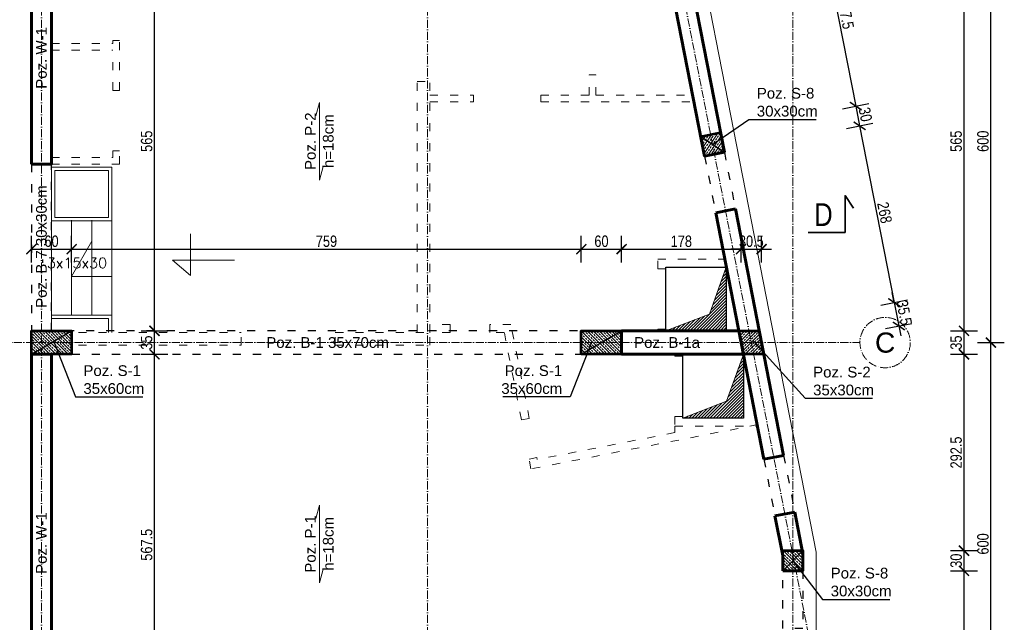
# Model space of a CAD drawing. Header units: inches. Extents: x 201967 to 338763, y -32705 to 30884.
# Tile 104 of 236: x 320939 to 322406, y -692 to 206. Entities that reach past the tile are written whole.
import ezdxf
from ezdxf.enums import TextEntityAlignment as Align

# ---------------------------------------------------------------- set-up
doc = ezdxf.new("R2010")
doc.units = ezdxf.units.IN
doc.header["$MEASUREMENT"] = 0
doc.linetypes.add('ACAD_ISO03W100', pattern=[30, 12, -18])
doc.linetypes.add('ACAD_ISO10W100', pattern=[18, 12, -3, 0, -3])
for name, color, linetype, lineweight in [('01 a1 KONSTRUKCJA żelebet', 200, 'Continuous', 53), ('01 b KONSTRUKCJA belki', 92, 'ACAD_ISO03W100', 30), ('01h1 KONSTRUKCJA pozycje stropy', 253, 'Continuous', 13), ('01h2 KONSTRUKCJA pozycje belki', 254, 'Continuous', 13), ('01h3 KONSTRUKCJA pozycje słupy', 252, 'Continuous', 13), ('01i KONSTRUKCJA otwory w stropie', 6, 'ACAD_ISO03W100', 30), ('02 b ściany dziłowe cienkie', 6, 'ACAD_ISO03W100', 13), ('11 OSIE ściany', 2, 'ACAD_ISO10W100', 5), ('1_OpisPomieszczen', 120, 'Continuous', 9), ('90 WYMIAR', 155, 'Continuous', 9), ('91 PRZEKROJE', 7, 'Continuous', 35), ('_proj_SCHODY', 2, 'Continuous', 9), ('K_kreskowanie', 251, 'Continuous', 0), ('MURY konstrukcyjne', 70, 'Continuous', 60), ('WIDOK', 2, 'Continuous', 13)]:
    doc.layers.add(name, color=color, linetype=linetype, lineweight=lineweight)
doc.styles.add('100 arial', font='arial.ttf', dxfattribs={"width": 0.8, "height": 17})
doc.styles.add('arialcce', font='arial.ttf')
doc.styles.add('OPIS', font='arial.ttf')
doc.styles.add('RomanS', font='romans.shx')
doc.styles.add('Wymiary', font='romans.shx', dxfattribs={"width": 0.7, "oblique": 10})
doc.dimstyles.new('100', dxfattribs={"dimscale": 10, "dimtxt": 17, "dimasz": 1.5, "dimexe": 2, "dimexo": 2, "dimgap": 0.3, "dimtad": 1, "dimdec": 1, "dimrnd": 0.5, "dimdsep": 46, "dimtxsty": '100 arial', "dimblk": 'ARCHTICK', "dimcen": 10, "dimclrd": 256, "dimclre": 256, "dimclrt": 256, "dimadec": 0, "dimazin": 0, "dimtfac": 1, "dimtdec": 1, "dimtix": 1, "dimtmove": 1, "dimatfit": 3, "dimfxl": 2, "dimfxlon": 1, "dimtolj": 1, "dimarcsym": 0})
doc.dimstyles.new('DIM100txt12', dxfattribs={"dimtxt": 12, "dimasz": 1.05, "dimexe": 0, "dimexo": 8, "dimgap": 4, "dimtad": 1, "dimdec": 7, "dimrnd": 0.5, "dimdsep": 46, "dimtxsty": 'RomanS', "dimblk1": 'DIM', "dimblk2": 'DIM', "dimsah": 1, "dimcen": 0.09, "dimse1": 1, "dimse2": 1, "dimclrt": 256, "dimadec": 1, "dimazin": 0, "dimtfac": 1, "dimtdec": 7, "dimtix": 1, "dimtofl": 0, "dimtmove": 2, "dimatfit": 3, "dimfxl": 1, "dimtolj": 1, "dimtzin": 0, "dimarcsym": 0})
pattern_1 = [(45, (0, -25), (-4.490128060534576, 4.490128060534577), []), (45, (4.490130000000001, -25), (-4.490128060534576, 4.490128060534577), [3.175, -1.5875])]

# ---------------------------------------------------------------- blocks, each defined once
blk = doc.blocks.new('1 osie 2 część BPPZ')
at = {"layer": '11 OSIE ściany'}
for p, q in [((0, -2740), (0, 100)), ((575, -2740), (575, 100)), ((803.0808856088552, 100), (1219, -2027.504016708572)), ((1119, -2740), (1119, 100)), ((-95.33901275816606, -1200), (1219, -1200))]:
    blk.add_line(p, q, dxfattribs=at)
blk.add_circle((1256.5, -1200), 37.5, dxfattribs=at)
at = {"layer": '11 OSIE ściany', "style": 'arialcce'}
blk.add_text('C', height=30, dxfattribs=at).set_placement((1256.5, -1200), align=Align.MIDDLE_CENTER)
blk = doc.blocks.new('*U1147')
at = {"lineweight": 5, "ltscale": 0.25}
h = blk.add_hatch(dxfattribs=at)
h.set_pattern_fill('ANSI33', color=5, style=0)
h.set_pattern_definition(pattern_1)
h.paths.add_polyline_path([(0, 0), (-1.421085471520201e-15, -35), (60, -35), (60, 0)])
blk.add_lwpolyline([(0, 0), (-1.421085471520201e-15, -35), (60, -35), (60, 0)], close=True)
at = {"layer": 'Defpoints'}
blk.add_line((0, 0), (60, -35), dxfattribs=at)
blk = doc.blocks.new('*U1121')
at = {"lineweight": 5, "ltscale": 0.25}
h = blk.add_hatch(dxfattribs=at)
h.set_pattern_fill('ANSI33', color=5, style=0)
h.set_pattern_definition(pattern_1)
h.paths.add_polyline_path([(0, 0), (-7.105427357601e-16, -30), (30, -30), (30, 0)])
blk.add_lwpolyline([(0, 0), (-7.105427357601e-16, -30), (30, -30), (30, 0)], close=True)
at = {"layer": 'Defpoints'}
blk.add_line((0, 0), (30, -30), dxfattribs=at)
blk = doc.blocks.new('1 słupy 1 pietro rozbudowa 2 częśc')
at = {"lineweight": 5, "ltscale": 0.25}
h = blk.add_hatch(dxfattribs=at)
h.set_pattern_fill('ANSI33', color=5, style=0)
h.set_pattern_definition([(45, (-288229.7684106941, -8703.004478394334), (-4.490128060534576, 4.490128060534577), []), (45, (-288225.2782806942, -8703.004478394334), (-4.490128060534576, 4.490128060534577), [3.175, -1.5875])])
h.paths.add_polyline_path([(1075.931183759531, -1217.5), (1045.363277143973, -1217.5), (1038.520907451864, -1182.5), (1069.08881406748, -1182.5)])
at = {"layer": '01 a1 KONSTRUKCJA żelebet'}
blk.add_lwpolyline([(1075.931183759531, -1217.5), (1045.363277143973, -1217.5), (1038.520907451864, -1182.5), (1069.08881406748, -1182.499999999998)], close=True, dxfattribs=at)
at = {"layer": '01 b KONSTRUKCJA belki'}
blk.add_lwpolyline([(1038.520907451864, -1182.5), (45.00000000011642, -1182.5), (45.00000000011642, -1217.5), (1045.363277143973, -1217.5)], dxfattribs=at)
at = {"layer": '01 a1 KONSTRUKCJA żelebet', "xscale": -1}
for name, p, rotation in [('*U1121', (981.8773668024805, -892.7577013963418), 101.0615994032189), ('*U1147', (-14.99999999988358, -1217.5), 180), ('*U1147', (804.0253243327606, -1217.5), 180), ('*U1121', (1104.000000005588, -1540), 180)]:
    blk.add_blockref(name, p, dxfattribs=dict(at, rotation=rotation))
blk = doc.blocks.new('DIM')
for p, q in [((7.275957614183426e-12, -13.00000000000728), (7.275957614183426e-12, 12.99999999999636)), ((8.000000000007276, -7.275957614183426e-12), (-7.999999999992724, -7.275957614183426e-12))]:
    blk.add_line(p, q)
at = {"const_width": 1.714285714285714}
blk.add_lwpolyline([(5.714285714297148, 5.714285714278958), (-5.71428571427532, -5.71428571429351)], dxfattribs=at)
blk = doc.blocks.new('1 przekroje jagielońska')
at = {"layer": '91 PRZEKROJE'}
blk.add_lwpolyline([(22.88959353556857, -1035.853112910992), (77.88959353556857, -1035.853112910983), (77.88959353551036, -980.8531129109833), (90.19175042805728, -999.6940097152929)], dxfattribs=at)
at = {"layer": '91 PRZEKROJE', "color": 2, "insert": (31.94316486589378, -992.3000937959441), "char_height": 34, "attachment_point": 1, "style": '100 arial'}
blk.add_mtext_dynamic_manual_height_columns('D', width=64.0781552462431, gutter_width=85, heights=[0], dxfattribs=at)
blk = doc.blocks.new('_ARCHTICK')
at = {"color": 0, "linetype": 'ByBlock', "const_width": 0.15}
blk.add_lwpolyline([(-0.5, -0.5), (0.5, 0.5)], dxfattribs=at)
blk = doc.blocks.new('*D1819')
at = {"layer": '90 WYMIAR', "lineweight": -2, "transparency": 16777216}
for p, q in [((322365.5205435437, -274.7207613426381), (322405.5205435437, -274.7207613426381)), ((322385.5205435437, -874.7207613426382), (322385.5205435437, -274.7207613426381)), ((322365.5205435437, -874.7207613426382), (322405.5205435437, -874.7207613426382))]:
    blk.add_line(p, q, dxfattribs=at)
at = {"layer": 'Defpoints', "color": 0, "transparency": 16777216}
for p in [(322190.5205435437, -274.7207613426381), (322385.5205435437, -274.7207613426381), (322190.5205435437, -874.7207613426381)]:
    blk.add_point(p, dxfattribs=at)
at = {"layer": '90 WYMIAR', "lineweight": -2, "transparency": 16777216, "xscale": 15, "yscale": 15, "zscale": 15}
for p, rotation in [((322385.5205435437, -274.7207613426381), 90), ((322385.5205435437, -874.7207613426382), 270)]:
    blk.add_blockref('_ARCHTICK', p, dxfattribs=dict(at, rotation=rotation))
at = {"layer": '90 WYMIAR', "transparency": 16777216, "insert": (322373.8408027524, -574.7207613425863), "char_height": 17, "attachment_point": 5, "rotation": 90, "style": '100 arial'}
blk.add_mtext('\\A1;600', dxfattribs=at)
blk = doc.blocks.new('*D1820')
at = {"layer": '90 WYMIAR', "lineweight": -2, "transparency": 16777216}
for p, q in [((322365.5205435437, 325.2792386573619), (322405.5205435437, 325.2792386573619)), ((322385.5205435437, -274.7207613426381), (322385.5205435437, 325.2792386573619)), ((322365.5205435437, -274.7207613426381), (322405.5205435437, -274.7207613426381))]:
    blk.add_line(p, q, dxfattribs=at)
at = {"layer": 'Defpoints', "color": 0, "transparency": 16777216}
for p in [(322190.5205435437, 325.2792386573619), (322385.5205435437, 325.2792386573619), (322190.5205435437, -274.7207613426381)]:
    blk.add_point(p, dxfattribs=at)
at = {"layer": '90 WYMIAR', "lineweight": -2, "transparency": 16777216, "xscale": 15, "yscale": 15, "zscale": 15}
for p, rotation in [((322385.5205435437, 325.2792386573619), 90), ((322385.5205435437, -274.7207613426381), 270)]:
    blk.add_blockref('_ARCHTICK', p, dxfattribs=dict(at, rotation=rotation))
at = {"layer": '90 WYMIAR', "transparency": 16777216, "insert": (322373.8408027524, 25.27923865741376), "char_height": 17, "attachment_point": 5, "rotation": 90, "style": '100 arial'}
blk.add_mtext('\\A1;600', dxfattribs=at)
blk = doc.blocks.new('*D1833')
at = {"layer": '90 WYMIAR', "lineweight": -2, "transparency": 16777216}
for p, q in [((322325.5205435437, -614.7207613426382), (322365.5205435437, -614.7207613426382)), ((322345.5205435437, -859.7207613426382), (322345.5205435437, -614.7207613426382)), ((322325.5205435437, -859.7207613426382), (322365.5205435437, -859.7207613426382))]:
    blk.add_line(p, q, dxfattribs=at)
at = {"layer": 'Defpoints', "color": 0, "transparency": 16777216}
for p in [(322090.5205435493, -614.7207613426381), (322345.5205435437, -614.7207613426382), (322090.5205435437, -859.7207613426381)]:
    blk.add_point(p, dxfattribs=at)
at = {"layer": '90 WYMIAR', "lineweight": -2, "transparency": 16777216, "xscale": 15, "yscale": 15, "zscale": 15}
for p, rotation in [((322345.5205435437, -614.7207613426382), 90), ((322345.5205435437, -859.7207613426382), 270)]:
    blk.add_blockref('_ARCHTICK', p, dxfattribs=dict(at, rotation=rotation))
at = {"layer": '90 WYMIAR', "transparency": 16777216, "insert": (322333.8408027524, -737.2207613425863), "char_height": 17, "attachment_point": 5, "rotation": 90, "style": '100 arial'}
blk.add_mtext('\\A1;245', dxfattribs=at)
blk = doc.blocks.new('*D1834')
at = {"layer": '90 WYMIAR', "lineweight": -2, "transparency": 16777216}
for p, q in [((322325.5205435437, -584.7207613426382), (322365.5205435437, -584.7207613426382)), ((322345.5205435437, -614.7207613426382), (322345.5205435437, -584.7207613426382)), ((322325.5205435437, -614.7207613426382), (322365.5205435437, -614.7207613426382))]:
    blk.add_line(p, q, dxfattribs=at)
at = {"layer": 'Defpoints', "color": 0, "transparency": 16777216}
for p in [(322090.5205435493, -584.7207613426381), (322345.5205435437, -584.7207613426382), (322090.5205435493, -614.7207613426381)]:
    blk.add_point(p, dxfattribs=at)
at = {"layer": '90 WYMIAR', "lineweight": -2, "transparency": 16777216, "xscale": 15, "yscale": 15, "zscale": 15}
for p, rotation in [((322345.5205435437, -584.7207613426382), 90), ((322345.5205435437, -614.7207613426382), 270)]:
    blk.add_blockref('_ARCHTICK', p, dxfattribs=dict(at, rotation=rotation))
at = {"layer": '90 WYMIAR', "transparency": 16777216, "insert": (322333.8350046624, -599.7207613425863), "char_height": 17, "attachment_point": 5, "rotation": 90, "style": '100 arial'}
blk.add_mtext('\\A1;30', dxfattribs=at)
blk = doc.blocks.new('*D1835')
at = {"layer": '90 WYMIAR', "lineweight": -2, "transparency": 16777216}
for p, q in [((322325.5205435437, -292.2207613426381), (322365.5205435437, -292.2207613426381)), ((322345.5205435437, -584.7207613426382), (322345.5205435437, -292.2207613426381)), ((322325.5205435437, -584.7207613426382), (322365.5205435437, -584.7207613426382))]:
    blk.add_line(p, q, dxfattribs=at)
at = {"layer": 'Defpoints', "color": 0, "transparency": 16777216}
for p in [(322032.1677739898, -292.2207613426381), (322345.5205435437, -292.2207613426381), (322090.5205435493, -584.7207613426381)]:
    blk.add_point(p, dxfattribs=at)
at = {"layer": '90 WYMIAR', "lineweight": -2, "transparency": 16777216, "xscale": 15, "yscale": 15, "zscale": 15}
for p, rotation in [((322345.5205435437, -292.2207613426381), 90), ((322345.5205435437, -584.7207613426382), 270)]:
    blk.add_blockref('_ARCHTICK', p, dxfattribs=dict(at, rotation=rotation))
at = {"layer": '90 WYMIAR', "transparency": 16777216, "insert": (322333.8408027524, -438.4707613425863), "char_height": 17, "attachment_point": 5, "rotation": 90, "style": '100 arial'}
blk.add_mtext('\\A1;292.5', dxfattribs=at)
blk = doc.blocks.new('*D1836')
at = {"layer": '90 WYMIAR', "lineweight": -2, "transparency": 16777216}
for p, q in [((322325.5205435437, -257.2207613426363), (322365.5205435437, -257.2207613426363)), ((322345.5205435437, -292.2207613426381), (322345.5205435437, -257.2207613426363)), ((322325.5205435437, -292.2207613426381), (322365.5205435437, -292.2207613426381))]:
    blk.add_line(p, q, dxfattribs=at)
at = {"layer": 'Defpoints', "color": 0, "transparency": 16777216}
for p in [(322025.3254042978, -257.2207613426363), (322345.5205435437, -257.2207613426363), (322032.1677739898, -292.2207613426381)]:
    blk.add_point(p, dxfattribs=at)
at = {"layer": '90 WYMIAR', "lineweight": -2, "transparency": 16777216, "xscale": 15, "yscale": 15, "zscale": 15}
for p, rotation in [((322345.5205435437, -257.2207613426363), 90), ((322345.5205435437, -292.2207613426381), 270)]:
    blk.add_blockref('_ARCHTICK', p, dxfattribs=dict(at, rotation=rotation))
at = {"layer": '90 WYMIAR', "transparency": 16777216, "insert": (322333.8350046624, -274.7207613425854), "char_height": 17, "attachment_point": 5, "rotation": 90, "style": '100 arial'}
blk.add_mtext('\\A1;35', dxfattribs=at)
blk = doc.blocks.new('*D1837')
at = {"layer": '90 WYMIAR', "lineweight": -2, "transparency": 16777216}
for p, q in [((322325.5205435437, 307.7792386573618), (322365.5205435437, 307.7792386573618)), ((322345.5205435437, -257.2207613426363), (322345.5205435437, 307.7792386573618)), ((322325.5205435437, -257.2207613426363), (322365.5205435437, -257.2207613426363))]:
    blk.add_line(p, q, dxfattribs=at)
at = {"layer": 'Defpoints', "color": 0, "transparency": 16777216}
for p in [(321914.87000784, 307.7792386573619), (322345.5205435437, 307.7792386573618), (322025.3254042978, -257.2207613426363)]:
    blk.add_point(p, dxfattribs=at)
at = {"layer": '90 WYMIAR', "lineweight": -2, "transparency": 16777216, "xscale": 15, "yscale": 15, "zscale": 15}
for p, rotation in [((322345.5205435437, 307.7792386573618), 90), ((322345.5205435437, -257.2207613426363), 270)]:
    blk.add_blockref('_ARCHTICK', p, dxfattribs=dict(at, rotation=rotation))
at = {"layer": '90 WYMIAR', "transparency": 16777216, "insert": (322333.8408027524, 25.27923865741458), "char_height": 17, "attachment_point": 5, "rotation": 90, "style": '100 arial'}
blk.add_mtext('\\A1;565', dxfattribs=at)
blk = doc.blocks.new('*D1923')
at = {"layer": '90 WYMIAR', "lineweight": -2, "transparency": 16777216}
for p, q in [((321119.9158954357, -292.2207613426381), (321159.9158954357, -292.2207613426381)), ((321139.9158954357, -859.7244956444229), (321139.9158954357, -292.2207613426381)), ((321119.9158954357, -859.7244956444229), (321159.9158954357, -859.7244956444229))]:
    blk.add_line(p, q, dxfattribs=at)
at = {"layer": 'Defpoints', "color": 0, "transparency": 16777216}
for p in [(321016.5205435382, -292.2207613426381), (321139.9158954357, -292.2207613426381), (320956.5205435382, -859.7244956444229)]:
    blk.add_point(p, dxfattribs=at)
at = {"layer": '90 WYMIAR', "lineweight": -2, "transparency": 16777216, "xscale": 15, "yscale": 15, "zscale": 15}
for p, rotation in [((321139.9158954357, -292.2207613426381), 90), ((321139.9158954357, -859.7244956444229), 270)]:
    blk.add_blockref('_ARCHTICK', p, dxfattribs=dict(at, rotation=rotation))
at = {"layer": '90 WYMIAR', "transparency": 16777216, "insert": (321128.2361546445, -575.9726284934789), "char_height": 17, "attachment_point": 5, "rotation": 90, "style": '100 arial'}
blk.add_mtext('\\A1;567.5', dxfattribs=at)
blk = doc.blocks.new('*D1924')
at = {"layer": '90 WYMIAR', "lineweight": -2, "transparency": 16777216}
for p, q in [((321119.9158954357, -257.2207613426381), (321159.9158954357, -257.2207613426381)), ((321139.9158954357, -292.2207613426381), (321139.9158954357, -257.2207613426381)), ((321119.9158954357, -292.2207613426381), (321159.9158954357, -292.2207613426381))]:
    blk.add_line(p, q, dxfattribs=at)
at = {"layer": 'Defpoints', "color": 0, "transparency": 16777216}
for p in [(321016.5205435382, -257.2207613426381), (321139.9158954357, -257.2207613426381), (321016.5205435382, -292.2207613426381)]:
    blk.add_point(p, dxfattribs=at)
at = {"layer": '90 WYMIAR', "lineweight": -2, "transparency": 16777216, "xscale": 15, "yscale": 15, "zscale": 15}
for p, rotation in [((321139.9158954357, -257.2207613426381), 90), ((321139.9158954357, -292.2207613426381), 270)]:
    blk.add_blockref('_ARCHTICK', p, dxfattribs=dict(at, rotation=rotation))
at = {"layer": '90 WYMIAR', "transparency": 16777216, "insert": (321128.2303565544, -274.7207613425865), "char_height": 17, "attachment_point": 5, "rotation": 90, "style": '100 arial'}
blk.add_mtext('\\A1;35', dxfattribs=at)
blk = doc.blocks.new('*D1925')
at = {"layer": '90 WYMIAR', "lineweight": -2, "transparency": 16777216}
for p, q in [((321119.9158954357, 307.7792386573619), (321159.9158954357, 307.7792386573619)), ((321139.9158954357, -257.2207613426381), (321139.9158954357, 307.7792386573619)), ((321119.9158954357, -257.2207613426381), (321159.9158954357, -257.2207613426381))]:
    blk.add_line(p, q, dxfattribs=at)
at = {"layer": 'Defpoints', "color": 0, "transparency": 16777216}
for p in [(321016.5205435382, 307.7792386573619), (321139.9158954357, 307.7792386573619), (321016.5205435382, -257.2207613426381)]:
    blk.add_point(p, dxfattribs=at)
at = {"layer": '90 WYMIAR', "lineweight": -2, "transparency": 16777216, "xscale": 15, "yscale": 15, "zscale": 15}
for p, rotation in [((321139.9158954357, 307.7792386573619), 90), ((321139.9158954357, -257.2207613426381), 270)]:
    blk.add_blockref('_ARCHTICK', p, dxfattribs=dict(at, rotation=rotation))
at = {"layer": '90 WYMIAR', "transparency": 16777216, "insert": (321128.2361546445, 25.27923865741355), "char_height": 17, "attachment_point": 5, "rotation": 90, "style": '100 arial'}
blk.add_mtext('\\A1;565', dxfattribs=at)
blk = doc.blocks.new('*D1936')
at = {"layer": '90 WYMIAR', "lineweight": -2, "transparency": 16777216}
for p, q in [((320956.5205435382, -155.4804867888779), (320956.5205435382, -115.4804867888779)), ((321016.5205435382, -155.4804867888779), (321016.5205435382, -115.4804867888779)), ((320956.5205435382, -135.4804867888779), (321016.5205435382, -135.4804867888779))]:
    blk.add_line(p, q, dxfattribs=at)
at = {"layer": 'Defpoints', "color": 0, "transparency": 16777216}
for p in [(321016.5205435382, -135.4804867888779), (320956.5205435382, -257.2207613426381), (321016.5205435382, -257.2207613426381)]:
    blk.add_point(p, dxfattribs=at)
at = {"layer": '90 WYMIAR', "lineweight": -2, "transparency": 16777216, "xscale": 15, "yscale": 15, "zscale": 15, "rotation": 180}
blk.add_blockref('_ARCHTICK', (320956.5205435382, -135.4804867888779), dxfattribs=at)
at = {"layer": '90 WYMIAR', "lineweight": -2, "transparency": 16777216, "xscale": 15, "yscale": 15, "zscale": 15}
blk.add_blockref('_ARCHTICK', (321016.5205435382, -135.4804867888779), dxfattribs=at)
at = {"layer": '90 WYMIAR', "transparency": 16777216, "insert": (320986.5205435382, -123.8007459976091), "char_height": 17, "attachment_point": 5, "style": '100 arial'}
blk.add_mtext('\\A1;60', dxfattribs=at)
blk = doc.blocks.new('*D1937')
at = {"layer": '90 WYMIAR', "lineweight": -2, "transparency": 16777216}
for p, q in [((321016.5205435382, -155.4804867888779), (321016.5205435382, -115.4804867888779)), ((321775.5458678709, -155.4804867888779), (321775.5458678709, -115.4804867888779)), ((321016.5205435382, -135.4804867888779), (321775.5458678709, -135.4804867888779))]:
    blk.add_line(p, q, dxfattribs=at)
at = {"layer": 'Defpoints', "color": 0, "transparency": 16777216}
for p in [(321775.5458678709, -135.4804867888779), (321016.5205435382, -257.2207613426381), (321775.5458678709, -257.2207613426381)]:
    blk.add_point(p, dxfattribs=at)
at = {"layer": '90 WYMIAR', "lineweight": -2, "transparency": 16777216, "xscale": 15, "yscale": 15, "zscale": 15, "rotation": 180}
blk.add_blockref('_ARCHTICK', (321016.5205435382, -135.4804867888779), dxfattribs=at)
at = {"layer": '90 WYMIAR', "lineweight": -2, "transparency": 16777216, "xscale": 15, "yscale": 15, "zscale": 15}
blk.add_blockref('_ARCHTICK', (321775.5458678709, -135.4804867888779), dxfattribs=at)
at = {"layer": '90 WYMIAR', "transparency": 16777216, "insert": (321396.0332057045, -123.8007459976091), "char_height": 17, "attachment_point": 5, "style": '100 arial'}
blk.add_mtext('\\A1;759', dxfattribs=at)
blk = doc.blocks.new('*D1938')
at = {"layer": '90 WYMIAR', "lineweight": -2, "transparency": 16777216}
for p, q in [((321775.5458678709, -155.4804867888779), (321775.5458678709, -115.4804867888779)), ((321835.5458678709, -155.4804867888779), (321835.5458678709, -115.4804867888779)), ((321775.5458678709, -135.4804867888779), (321835.5458678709, -135.4804867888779))]:
    blk.add_line(p, q, dxfattribs=at)
at = {"layer": 'Defpoints', "color": 0, "transparency": 16777216}
for p in [(321835.5458678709, -135.4804867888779), (321775.5458678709, -257.2207613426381), (321835.5458678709, -257.2207613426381)]:
    blk.add_point(p, dxfattribs=at)
at = {"layer": '90 WYMIAR', "lineweight": -2, "transparency": 16777216, "xscale": 15, "yscale": 15, "zscale": 15, "rotation": 180}
blk.add_blockref('_ARCHTICK', (321775.5458678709, -135.4804867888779), dxfattribs=at)
at = {"layer": '90 WYMIAR', "lineweight": -2, "transparency": 16777216, "xscale": 15, "yscale": 15, "zscale": 15}
blk.add_blockref('_ARCHTICK', (321835.5458678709, -135.4804867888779), dxfattribs=at)
at = {"layer": '90 WYMIAR', "transparency": 16777216, "insert": (321805.5458678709, -123.8007459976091), "char_height": 17, "attachment_point": 5, "style": '100 arial'}
blk.add_mtext('\\A1;60', dxfattribs=at)
blk = doc.blocks.new('*D1939')
at = {"layer": '90 WYMIAR', "lineweight": -2, "transparency": 16777216}
for p, q in [((321835.5458678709, -155.4804867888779), (321835.5458678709, -115.4804867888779)), ((322013.462635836, -155.4804867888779), (322013.462635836, -115.4804867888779)), ((321835.5458678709, -135.4804867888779), (322013.462635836, -135.4804867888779))]:
    blk.add_line(p, q, dxfattribs=at)
at = {"layer": 'Defpoints', "color": 0, "transparency": 16777216}
for p in [(322013.462635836, -135.4804867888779), (321835.5458678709, -257.2207613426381), (322013.462635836, -274.7207613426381)]:
    blk.add_point(p, dxfattribs=at)
at = {"layer": '90 WYMIAR', "lineweight": -2, "transparency": 16777216, "xscale": 15, "yscale": 15, "zscale": 15, "rotation": 180}
blk.add_blockref('_ARCHTICK', (321835.5458678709, -135.4804867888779), dxfattribs=at)
at = {"layer": '90 WYMIAR', "lineweight": -2, "transparency": 16777216, "xscale": 15, "yscale": 15, "zscale": 15}
blk.add_blockref('_ARCHTICK', (322013.462635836, -135.4804867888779), dxfattribs=at)
at = {"layer": '90 WYMIAR', "transparency": 16777216, "insert": (321924.5042518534, -123.8007459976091), "char_height": 17, "attachment_point": 5, "style": '100 arial'}
blk.add_mtext('\\A1;178', dxfattribs=at)
blk = doc.blocks.new('*D1940')
at = {"layer": '90 WYMIAR', "lineweight": -2, "transparency": 16777216}
for p, q in [((322013.462635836, -155.4804867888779), (322013.462635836, -115.4804867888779)), ((322044.0305424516, -155.4804867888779), (322044.0305424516, -115.4804867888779)), ((322013.462635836, -135.4804867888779), (321998.462635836, -135.4804867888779)), ((322013.462635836, -135.4804867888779), (322044.0305424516, -135.4804867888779)), ((322044.0305424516, -135.4804867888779), (322059.0305424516, -135.4804867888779))]:
    blk.add_line(p, q, dxfattribs=at)
at = {"layer": 'Defpoints', "color": 0, "transparency": 16777216}
for p in [(322044.0305424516, -135.4804867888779), (322013.462635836, -274.7207613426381), (322044.0305424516, -274.7207613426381)]:
    blk.add_point(p, dxfattribs=at)
at = {"layer": '90 WYMIAR', "lineweight": -2, "transparency": 16777216, "xscale": 15, "yscale": 15, "zscale": 15}
blk.add_blockref('_ARCHTICK', (322013.462635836, -135.4804867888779), dxfattribs=at)
at = {"layer": '90 WYMIAR', "lineweight": -2, "transparency": 16777216, "xscale": 15, "yscale": 15, "zscale": 15, "rotation": 180}
blk.add_blockref('_ARCHTICK', (322044.0305424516, -135.4804867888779), dxfattribs=at)
at = {"layer": '90 WYMIAR', "transparency": 16777216, "insert": (322028.7465891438, -123.7949479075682), "char_height": 17, "attachment_point": 5, "style": '100 arial'}
blk.add_mtext('\\A1;30.5', dxfattribs=at)
blk = doc.blocks.new('*D2020')
at = {"layer": '90 WYMIAR', "lineweight": -2, "transparency": 16777216}
for p, q in [((322111.4103899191, 346.2021516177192), (322150.6672489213, 353.876721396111)), ((322131.0388194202, 350.0394365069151), (322184.2880440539, 77.65969877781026)), ((322164.6596145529, 73.82241388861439), (322203.916473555, 81.49698366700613))]:
    blk.add_line(p, q, dxfattribs=at)
at = {"layer": 'Defpoints', "color": 0, "transparency": 16777216}
for p in [(321914.87000784, 307.7792386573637), (322184.2880440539, 77.65969877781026), (321968.1192324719, 35.39950092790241)]:
    blk.add_point(p, dxfattribs=at)
at = {"layer": '90 WYMIAR', "lineweight": -2, "transparency": 16777216, "xscale": 15, "yscale": 15, "zscale": 15}
for p, rotation in [((322131.0388194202, 350.0394365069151), 101.0615994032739), ((322184.2880440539, 77.65969877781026), 281.0615994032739)]:
    blk.add_blockref('_ARCHTICK', p, dxfattribs=dict(at, rotation=rotation))
at = {"layer": '90 WYMIAR', "transparency": 16777216, "insert": (322169.1261801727, 216.0904922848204), "char_height": 17, "attachment_point": 5, "rotation": 281.06159940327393, "style": '100 arial'}
blk.add_mtext('\\A1;277.5', dxfattribs=at)
blk = doc.blocks.new('*D2021')
at = {"layer": '90 WYMIAR', "lineweight": -2, "transparency": 16777216}
for p, q in [((322164.6596145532, 73.8224138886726), (322203.9164735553, 81.49698366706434)), ((322184.2880440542, 77.65969877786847), (322190.043971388, 48.21705452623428)), ((322170.4155418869, 44.37976963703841), (322209.6724008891, 52.05433941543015))]:
    blk.add_line(p, q, dxfattribs=at)
at = {"layer": 'Defpoints', "color": 0, "transparency": 16777216}
for p in [(322190.043971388, 48.21705452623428), (321968.1192324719, 35.39950092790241), (321973.8751598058, 5.956856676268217)]:
    blk.add_point(p, dxfattribs=at)
at = {"layer": '90 WYMIAR', "lineweight": -2, "transparency": 16777216, "xscale": 15, "yscale": 15, "zscale": 15}
for p, rotation in [((322184.2880440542, 77.65969877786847), 101.0615994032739), ((322190.043971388, 48.21705452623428), 281.0615994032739)]:
    blk.add_blockref('_ARCHTICK', p, dxfattribs=dict(at, rotation=rotation))
at = {"layer": '90 WYMIAR', "transparency": 16777216, "insert": (322198.6344465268, 65.18041374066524), "char_height": 17, "attachment_point": 5, "rotation": 281.06159940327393, "style": '100 arial'}
blk.add_mtext('\\A1;30', dxfattribs=at)
blk = doc.blocks.new('*D2022')
at = {"layer": '90 WYMIAR', "lineweight": -2, "transparency": 16777216}
for p, q in [((322170.4155418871, 44.37976963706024), (322209.6724008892, 52.05433941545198)), ((322190.0439713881, 48.21705452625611), (322241.4942158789, -214.9605634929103)), ((322221.8657863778, -218.7978483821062), (322261.12264538, -211.1232786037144))]:
    blk.add_line(p, q, dxfattribs=at)
at = {"layer": 'Defpoints', "color": 0, "transparency": 16777216}
for p in [(321973.8751598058, 5.956856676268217), (322241.4942158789, -214.9605634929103), (322025.3254042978, -257.2207613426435)]:
    blk.add_point(p, dxfattribs=at)
at = {"layer": '90 WYMIAR', "lineweight": -2, "transparency": 16777216, "xscale": 15, "yscale": 15, "zscale": 15}
for p, rotation in [((322190.0439713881, 48.21705452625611), 101.0615994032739), ((322241.4942158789, -214.9605634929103), 281.0615994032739)]:
    blk.add_blockref('_ARCHTICK', p, dxfattribs=dict(at, rotation=rotation))
at = {"layer": '90 WYMIAR', "transparency": 16777216, "insert": (322227.2318420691, -81.13082984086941), "char_height": 17, "attachment_point": 5, "rotation": 281.06159940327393, "style": '100 arial'}
blk.add_mtext('\\A1;268', dxfattribs=at)
blk = doc.blocks.new('*D2018')
at = {"layer": '90 WYMIAR', "lineweight": -2, "transparency": 16777216}
for p, q in [((322241.494215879, -214.9605634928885), (322238.6162522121, -200.239241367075)), ((322221.8657863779, -218.7978483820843), (322261.1226453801, -211.1232786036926)), ((322241.494215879, -214.9605634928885), (322248.3365855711, -249.9605634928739)), ((322228.70815607, -253.7978483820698), (322267.9650150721, -246.123278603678)), ((322248.3365855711, -249.9605634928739), (322251.214549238, -264.6818856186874))]:
    blk.add_line(p, q, dxfattribs=at)
at = {"layer": 'Defpoints', "color": 0, "transparency": 16777216}
for p in [(322025.3254042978, -257.2207613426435), (322248.3365855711, -249.9605634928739), (322032.1677739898, -292.2207613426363)]:
    blk.add_point(p, dxfattribs=at)
at = {"layer": '90 WYMIAR', "lineweight": -2, "transparency": 16777216, "xscale": 15, "yscale": 15, "zscale": 15}
for p, rotation in [((322241.494215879, -214.9605634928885), 281.0615994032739), ((322248.3365855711, -249.9605634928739), 101.0615994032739)]:
    blk.add_blockref('_ARCHTICK', p, dxfattribs=dict(at, rotation=rotation))
at = {"layer": '90 WYMIAR', "transparency": 16777216, "insert": (322256.3838395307, -230.2185264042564), "char_height": 17, "attachment_point": 5, "rotation": 281.06159940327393, "style": '100 arial'}
blk.add_mtext('\\A1;35.5', dxfattribs=at)

msp = doc.modelspace()

# ---------------------------------------------------------------- hatches: boundary and pattern name
at = {"layer": 'WIDOK'}
h = msp.add_hatch(dxfattribs=at)
h.set_pattern_fill('ANSI31', color=256, style=0)
h.set_pattern_definition([(45, (306758.4405789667, 111540.26816233), (-2.245064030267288, 2.245064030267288), [])])
h.paths.add_polyline_path([(321991.4695435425, -162.2306380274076), (321966.4712188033, -232.2358807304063), (321901.4695775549, -257.2207626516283), (321991.4712188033, -257.2358807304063)])
h = msp.add_hatch(dxfattribs=at)
h.set_pattern_fill('ANSI31', color=256, style=0)
h.set_pattern_definition([(45, (306783.8711291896, 111410.2693850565), (-2.245064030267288, 2.245064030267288), [])])
h.paths.add_polyline_path([(322016.9000937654, -292.2294153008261), (321991.9017690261, -362.2346580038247), (321926.9001277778, -387.2195399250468), (322016.9017690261, -387.2346580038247)])

# ---------------------------------------------------------------- linework, layer by layer
at = {"layer": '01 b KONSTRUKCJA belki'}
for p, q in [((321959.1538376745, 3.078893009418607), (321975.6541626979, -81.32335384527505)), ((321988.596481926, 8.834820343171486), (322005.0968069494, -75.56742651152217)), ((322047.451839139, -448.5818907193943), (322063.9521641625, -532.984137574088)), ((322076.8944833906, -442.8259633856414), (322093.394808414, -527.2282102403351))]:
    msp.add_line(p, q, dxfattribs=at)
for points in [[(320956.5205435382, -257.2207613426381), (320986.5205435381, -257.2207613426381), (320986.5205435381, -8.84205729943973), (320956.5205435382, -8.84205729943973)], [(322105.5205433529, -700.7207613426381), (322075.5205435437, -700.7207613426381), (322075.5205435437, -614.7207613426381), (322105.5205433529, -614.7207613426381)]]:
    msp.add_lwpolyline(points, close=True, dxfattribs=at)
at = {"layer": '01h1 KONSTRUKCJA pozycje stropy'}
for points in [[(321390.8664546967, -12.39059677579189), (321385.4367992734, -32.55023351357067), (321385.4367992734, 83.18633030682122), (321380.00714385, 63.02669357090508)], [(321390.8664546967, -612.3905967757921), (321385.4367992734, -632.5502335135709), (321385.4367992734, -516.813669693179), (321380.00714385, -536.9733064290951)]]:
    msp.add_lwpolyline(points, dxfattribs=at)
at = {"layer": '01i KONSTRUKCJA otwory w stropie', "linetype": 'Continuous'}
for points in [[(321991.4711664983, -257.2207626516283), (321901.4695775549, -257.2207626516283), (321901.4695775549, -162.2221114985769), (321991.4711664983, -162.2221114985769)], [(322016.9017167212, -387.2195399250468), (321926.8822336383, -387.2195399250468), (321926.8822336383, -292.2392537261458), (322016.9017167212, -292.2392537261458)]]:
    msp.add_lwpolyline(points, close=True, dxfattribs=at)
at = {"layer": '02 b ściany dziłowe cienkie'}
for p, q in [((320986.5205435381, 171.080834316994), (321077.6846404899, 171.0823919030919)), ((321077.6845652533, 175.485922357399), (321087.6845652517, 175.4860932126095)), ((321077.6846404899, 171.0823919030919), (321077.6845652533, 175.485922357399)), ((321087.6858364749, 101.082562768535), (321087.6845652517, 175.4860932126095)), ((320986.5205435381, 161.0808343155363), (321077.6848113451, 161.082391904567)), ((321077.6858364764, 101.0823919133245), (321077.6848113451, 161.082391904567)), ((321787.2787180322, 123.9941266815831), (321797.2787180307, 123.9942975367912)), ((321787.2792343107, 93.77681379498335), (321787.2787180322, 123.9941266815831)), ((321797.2792343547, 93.77432135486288), (321797.2787180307, 123.9942975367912)), ((321531.0132077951, -259.6165549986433), (321531.0150786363, 114.2786280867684)), ((321531.0150786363, 114.2786280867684), (321550.0150786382, 114.2789527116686)), ((321550.0132077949, -259.616650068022), (321550.0150786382, 114.2789527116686)), ((321077.6858364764, 101.0823919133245), (321087.6858364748, 101.082562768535)), ((321550.0154312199, 93.77276001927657), (321615.0200713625, 93.7738706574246)), ((321615.0202422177, 83.77387065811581), (321615.0200713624, 93.7738706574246)), ((321715.0200713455, 93.77557920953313), (321787.2792343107, 93.77681379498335)), ((321715.0202422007, 83.7755792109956), (321715.0200713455, 93.77557920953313)), ((321797.2792343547, 93.77432135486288), (321942.4303216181, 93.77680133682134)), ((321550.0156020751, 83.77276002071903), (321615.0202422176, 83.77387065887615)), ((321715.0202422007, 83.7755792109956), (321944.3847571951, 83.77949802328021)), ((320986.5205435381, 1.15621420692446), (321077.6876167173, 1.157771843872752)), ((321077.6873741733, 11.0823919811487), (321087.6873741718, 11.08256283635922)), ((321077.6875437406, 1.157771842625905), (321077.6873741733, 11.0823919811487)), ((321087.687787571, -8.842057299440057), (321087.6873741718, 11.08256283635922)), ((320986.5205435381, -8.843785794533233), (321087.687787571, -8.842057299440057)), ((321580.4054590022, -247.6245652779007), (321580.4056640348, -259.6249348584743)), ((321639.3969855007, -247.6239269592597), (321639.3971905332, -259.6242965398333)), ((321026.5205435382, -259.6254543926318), (321269.1549037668, -259.6254543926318)), ((321269.1552283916, -278.6254543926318), (321269.1549037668, -259.6254543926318)), ((321409.1551474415, -278.6254541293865), (321409.1548228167, -259.6254541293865)), ((321409.1548228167, -259.6254541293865), (321550.0132077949, -259.6259727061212)), ((321550.0132077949, -278.6254541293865), (321550.0132099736, -259.6254541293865)), ((321026.5205435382, -278.6254543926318), (321269.1552283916, -278.6254543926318)), ((321409.1551474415, -278.6254541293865), (321550.0132077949, -278.6254541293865))]:
    msp.add_line(p, q, dxfattribs=at)
for points in [[(321889.4695775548, -257.2419475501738), (321889.4695775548, -254.7214370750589), (321901.4695775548, -254.7214370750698), (321901.4695775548, -257.2207626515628), (321991.4711664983, -257.2207626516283), (321991.4695433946, -162.221982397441), (321901.4695775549, -162.2221114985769), (321901.4695775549, -164.7214370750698), (321889.4695775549, -164.7214370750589), (321889.4695775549, -150.2221287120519), (321988.7407076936, -150.2219863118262)], [(321580.3971997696, -247.6249350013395), (321550.0130049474, -247.6254541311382)], [(321698.1284093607, -387.6126131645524), (321670.7610376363, -247.6233910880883), (321639.3969855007, -247.6239269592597)], [(321580.3974047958, -259.6249349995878), (321550.0132099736, -259.6254541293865)], [(321698.1284093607, -387.6126131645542), (321686.3513516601, -389.9149840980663), (321660.8798633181, -259.6235599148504), (321639.3971905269, -259.623926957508)], [(321914.8822295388, -292.2205344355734), (321914.8827474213, -294.7410448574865), (321926.882747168, -294.7385792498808), (321926.8822336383, -292.2392537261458), (322016.883820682, -292.2207613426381), (322016.9017167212, -387.2195399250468), (321926.9017527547, -387.2379028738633), (321926.9012392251, -384.7385773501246), (321914.9012394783, -384.7410429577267), (321914.9042186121, -399.2403510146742), (322037.8008499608, -399.2152760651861)], [(322038.3608443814, -396.9257546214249), (321700.5136139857, -462.9736303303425), (321697.6795651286, -448.4769406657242), (321709.4566228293, -446.1745697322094)], [(321914.89928196, -399.2403520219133), (321914.9012394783, -408.8344850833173), (321709.9883007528, -448.8942016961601), (321709.4566228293, -446.1745697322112)]]:
    msp.add_lwpolyline(points, dxfattribs=at)
at = {"layer": '1_OpisPomieszczen', "color": 7}
for p, q in [((321193.6512263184, -112.4984205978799), (321193.6512263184, -174.6318808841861)), ((321193.6512263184, -174.6318808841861), (321166.8680990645, -151.6907448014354)), ((321166.8680990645, -151.6907448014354), (321258.8758011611, -151.6907448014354))]:
    msp.add_line(p, q, dxfattribs=at)
at = {"layer": '_proj_SCHODY', "color": 2}
msp.add_lwpolyline([(319019.1205437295, 1663.191687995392), (319999.1205437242, 1692.587980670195), (319999.1205437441, 960.323566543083), (321822.9710552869, 960.2802062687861), (322125.462138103, -587.0182261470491), (322125.4667548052, -1750.114870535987), (320936.5205435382, -1750.119589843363), (320936.7382526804, -903.7197916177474), (319670.7382526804, -903.7196400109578), (319670.7457617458, -805.719794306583), (316934.7382526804, -805.7197916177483), (316934.7382526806, 1190.280147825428), (319019.1205437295, 1190.280147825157)], close=True, dxfattribs=at)
at = {"layer": 'K_kreskowanie', "color": 7, "linetype": 'ByBlock'}
for p, q in [((320986.5205435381, -257.2207613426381), (320986.5205435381, -92.54757435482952)), ((321016.5205435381, -233.6809818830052), (321016.5205435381, -92.54757435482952)), ((321046.5205435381, -233.6809818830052), (321046.5205435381, -92.54757435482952)), ((321076.5205435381, -259.6254541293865), (321076.5205435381, -92.54757435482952)), ((321046.5205435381, -123.5982303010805), (321016.5205435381, -176.086514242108)), ((321016.5205435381, -176.086514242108), (321076.5205435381, -176.086514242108)), ((320986.524302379, -233.6809818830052), (321076.5205435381, -233.6809818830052)), ((320986.524302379, -238.6809818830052), (321071.5205435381, -238.6809818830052)), ((321071.5205435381, -259.6254541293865), (321071.5205435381, -238.6809818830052))]:
    msp.add_line(p, q, dxfattribs=at)
for points in [[(321076.5205435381, -93.11350930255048), (321076.5205435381, -13.11350930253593), (320986.5205435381, -13.11350930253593), (320986.5205435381, -93.11350930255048)], [(321071.5205435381, -88.11350930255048), (321071.5205435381, -18.11350930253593), (320991.5205435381, -18.11350930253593), (320991.5205435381, -88.11350930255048)]]:
    msp.add_lwpolyline(points, close=True, dxfattribs=at)
at = {"layer": 'MURY konstrukcyjne'}
for p, q in [((321881.1318756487, 402.1758131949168), (321959.1538376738, 3.07889300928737)), ((321910.5745199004, 407.931740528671), (321988.5964819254, 8.834820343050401)), ((321959.1538374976, 3.0788929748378), (321988.596481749, 8.834820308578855)), ((321975.654162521, -81.32335387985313), (322005.0968067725, -75.56742654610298)), ((321975.6541626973, -81.32335384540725), (322047.4518393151, -448.5818906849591)), ((322005.0968069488, -75.5674265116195), (322076.8944835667, -442.8259633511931)), ((322047.4518391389, -448.5818907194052), (322076.8944833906, -442.8259633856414)), ((322063.9521641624, -532.9841375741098), (322093.3948084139, -527.2282102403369)), ((322093.3948085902, -527.2282102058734), (322105.5205435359, -589.2536110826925)), ((322063.9521643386, -532.9841375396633), (322075.5205435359, -592.1585595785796)), ((322075.5205435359, -614.7207613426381), (322075.5205435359, -592.1585595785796)), ((322105.5205435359, -614.7207613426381), (322105.5205435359, -589.2536110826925)), ((322075.5205435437, -614.7207613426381), (322105.5205433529, -614.7207613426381))]:
    msp.add_line(p, q, dxfattribs=at)
for points in [[(320956.5205435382, -8.84205729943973), (320986.5205435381, -8.84205729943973), (320986.5205435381, 307.7792386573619), (320956.5205435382, 307.7792386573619)], [(321835.5458678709, -292.2207613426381), (322016.8838206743, -292.220761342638), (322010.0414509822, -257.220761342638), (321835.5458678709, -257.220761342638)], [(320956.5205435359, -859.7244956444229), (320986.5205435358, -859.7244956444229), (320986.5205435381, -292.2207613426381), (320956.5205435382, -292.2207613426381)]]:
    msp.add_lwpolyline(points, close=True, dxfattribs=at)
at = {"layer": 'WIDOK'}
for points in [[(321901.4695775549, -257.2207626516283), (321966.4712188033, -232.2358807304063), (321991.4695435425, -162.2306380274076)], [(321926.9001277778, -387.2195399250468), (321991.9017690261, -362.2346580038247), (322016.9000937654, -292.2294153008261)]]:
    msp.add_lwpolyline(points, dxfattribs=at)

# ---------------------------------------------------------------- block references
at = {"layer": '01 a1 KONSTRUKCJA żelebet'}
msp.add_blockref('1 słupy 1 pietro rozbudowa 2 częśc', (320971.5205435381, 925.2792386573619), dxfattribs=at)
at = {"layer": '11 OSIE ściany'}
msp.add_blockref('1 osie 2 część BPPZ', (320971.5205435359, 925.2792386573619), dxfattribs=at)
at = {"layer": '91 PRZEKROJE'}
msp.add_blockref('1 przekroje jagielońska', (322090.5205435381, 925.2792386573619), dxfattribs=at)

# ---------------------------------------------------------------- texts
at = {"layer": '01h1 KONSTRUKCJA pozycje stropy', "char_height": 16, "attachment_point": 5, "rotation": 90.00000000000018, "style": 'arialcce'}
for s, insert in [('Poz. P-2\\Ph=18cm', (321385.4367992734, 25.31804839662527)), ('Poz. P-1\\Ph=18cm', (321385.4367992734, -574.681951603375))]:
    msp.add_mtext(s, dxfattribs=dict(at, insert=insert))
at = {"layer": '01h2 KONSTRUKCJA pozycje belki', "char_height": 16, "attachment_point": 5, "rotation": 89.99999999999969, "style": 'OPIS'}
for s, insert in [('Poz. W-1', (320971.5205435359, 149.4685906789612)), ('Poz. B-7 30x30cm', (320971.5205435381, -131.5994062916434)), ('Poz. W-1', (320971.5205435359, -573.4726284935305))]:
    msp.add_mtext(s, dxfattribs=dict(at, insert=insert))
at = {"layer": '01h2 KONSTRUKCJA pozycje belki', "char_height": 16, "attachment_point": 5, "style": 'OPIS'}
for s, insert in [('Poz. B-1 35x70cm', (321397.666062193, -274.7207613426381)), ('Poz. B-1a', (321903.2640342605, -274.7207613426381))]:
    msp.add_mtext(s, dxfattribs=dict(at, insert=insert))
at = {"layer": '01h3 KONSTRUKCJA pozycje słupy', "char_height": 16, "style": 'OPIS'}
for s, insert, attachment_point in [('Poz. S-8\\P30x30cm', (322036.9135281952, 83.35053448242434), 4), ('Poz. S-1\\P35x60cm', (321034.0151692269, -329.9591885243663), 4), ('Poz. S-1\\P35x60cm', (321747.0914288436, -329.9591885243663), 6), ('Poz. S-2\\P35x30cm', (322120.8033090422, -332.1364438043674), 4), ('Poz. S-8\\P30x30cm', (322146.9525411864, -631.6495402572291), 4)]:
    msp.add_mtext(s, dxfattribs=dict(at, insert=insert, attachment_point=attachment_point))
at = {"layer": '1_OpisPomieszczen', "color": 7, "ltscale": 0.5, "style": 'Wymiary'}
msp.add_text('3x15x30', height=15.6, dxfattribs=at).set_placement((320979.6833542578, -163.8294156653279))

# ---------------------------------------------------------------- dimensions: what is measured, and where the dimension line sits
at = {"layer": '90 WYMIAR'}
for base, p1, p2, angle, picture, middle in [((322184.2880440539, 77.65969877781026), (321914.87000784, 307.7792386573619), (321968.119232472, 35.39950092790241), 101.0615994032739, '*D2020', (322169.1261801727, 216.0904922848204)), ((322385.5205435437, 325.2792386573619), (322190.5205435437, -274.7207613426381), (322190.5205435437, 325.2792386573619), 90, '*D1820', (322373.8408027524, 25.27923865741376)), ((321139.9158954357, 307.7792386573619), (321016.5205435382, -257.2207613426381), (321016.5205435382, 307.7792386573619), 90, '*D1925', (321128.2361546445, 25.27923865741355)), ((322345.5205435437, 307.7792386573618), (322025.3254042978, -257.2207613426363), (321914.87000784, 307.7792386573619), 90, '*D1837', (322333.8408027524, 25.27923865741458)), ((322190.043971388, 48.21705452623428), (321968.119232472, 35.39950092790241), (321973.8751598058, 5.956856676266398), 101.0615994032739, '*D2021', (322198.6344465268, 65.18041374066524)), ((322241.4942158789, -214.9605634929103), (321973.8751598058, 5.956856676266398), (322025.3254042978, -257.2207613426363), 101.0615994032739, '*D2022', (322227.2318420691, -81.13082984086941)), ((322248.3365855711, -249.9605634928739), (322025.3254042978, -257.2207613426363), (322032.1677739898, -292.2207613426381), 101.0615994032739, '*D2018', (322256.3838395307, -230.2185264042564)), ((321139.9158954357, -257.2207613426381), (321016.5205435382, -292.2207613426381), (321016.5205435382, -257.2207613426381), 90, '*D1924', (321128.2303565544, -274.7207613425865)), ((322345.5205435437, -257.2207613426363), (322032.1677739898, -292.2207613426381), (322025.3254042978, -257.2207613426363), 90, '*D1836', (322333.8350046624, -274.7207613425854)), ((322385.5205435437, -274.7207613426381), (322190.5205435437, -874.7207613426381), (322190.5205435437, -274.7207613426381), 90, '*D1819', (322373.8408027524, -574.7207613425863)), ((321139.9158954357, -292.2207613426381), (320956.5205435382, -859.7244956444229), (321016.5205435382, -292.2207613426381), 90, '*D1923', (321128.2361546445, -575.9726284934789)), ((322345.5205435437, -292.2207613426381), (322090.5205435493, -584.7207613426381), (322032.1677739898, -292.2207613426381), 90, '*D1835', (322333.8408027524, -438.4707613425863)), ((322345.5205435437, -584.7207613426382), (322090.5205435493, -614.7207613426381), (322090.5205435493, -584.7207613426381), 90, '*D1834', (322333.8350046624, -599.7207613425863)), ((322345.5205435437, -614.7207613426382), (322090.5205435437, -859.7207613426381), (322090.5205435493, -614.7207613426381), 90, '*D1833', (322333.8408027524, -737.2207613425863))]:
    dim = msp.add_linear_dim(base=base, p1=p1, p2=p2, angle=angle, dimstyle='100', dxfattribs=at)
    dim.commit()
    dim.dimension.update_dxf_attribs({"geometry": picture, "text_midpoint": middle})
for base, p1, p2, picture, middle in [((321016.5205435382, -135.4804867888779), (320956.5205435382, -257.2207613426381), (321016.5205435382, -257.2207613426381), '*D1936', (320986.5205435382, -123.8007459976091)), ((321775.5458678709, -135.4804867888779), (321016.5205435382, -257.2207613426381), (321775.5458678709, -257.2207613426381), '*D1937', (321396.0332057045, -123.8007459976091)), ((321835.5458678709, -135.4804867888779), (321775.5458678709, -257.2207613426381), (321835.5458678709, -257.2207613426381), '*D1938', (321805.5458678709, -123.8007459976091)), ((322013.462635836, -135.4804867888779), (321835.5458678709, -257.2207613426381), (322013.462635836, -274.7207613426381), '*D1939', (321924.5042518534, -123.8007459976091)), ((322044.0305424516, -135.4804867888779), (322013.462635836, -274.7207613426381), (322044.0305424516, -274.7207613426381), '*D1940', (322028.7465891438, -123.7949479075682))]:
    dim = msp.add_linear_dim(base=base, p1=p1, p2=p2, dimstyle='100', dxfattribs=at)
    dim.commit()
    dim.dimension.update_dxf_attribs({"geometry": picture, "text_midpoint": middle})

# ---------------------------------------------------------------- leaders
at = {"layer": '01h3 KONSTRUKCJA pozycje słupy', "annotation_type": 0, "has_hookline": 1, "text_width": 88.31650750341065}
for points, hookline_direction in [([(321970.9971961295, 20.67817879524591), (322024.9135281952, 57.70615067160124), (322032.9135281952, 57.70615067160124)], 0), ([(320990.5607301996, -274.7207613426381), (321022.0151692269, -355.6035723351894), (321030.0151692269, -355.6035723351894)], 0), ([(321790.5458678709, -274.7207613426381), (321759.0914288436, -355.6035723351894), (321751.0914288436, -355.6035723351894)], 1), ([(322031.3299928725, -272.2170270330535), (322108.8033090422, -357.7808276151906), (322116.8033090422, -357.7808276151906)], 0), ([(322090.5205435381, -599.720761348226), (322134.9525411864, -657.2939240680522), (322142.9525411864, -657.2939240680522)], 0)]:
    msp.add_leader(points, dimstyle='DIM100txt12', override={"dimasz": 8, "dimgap": 4, "dimtad": 1}, dxfattribs=dict(at, hookline_direction=hookline_direction))

doc.saveas('drawing.dxf')
